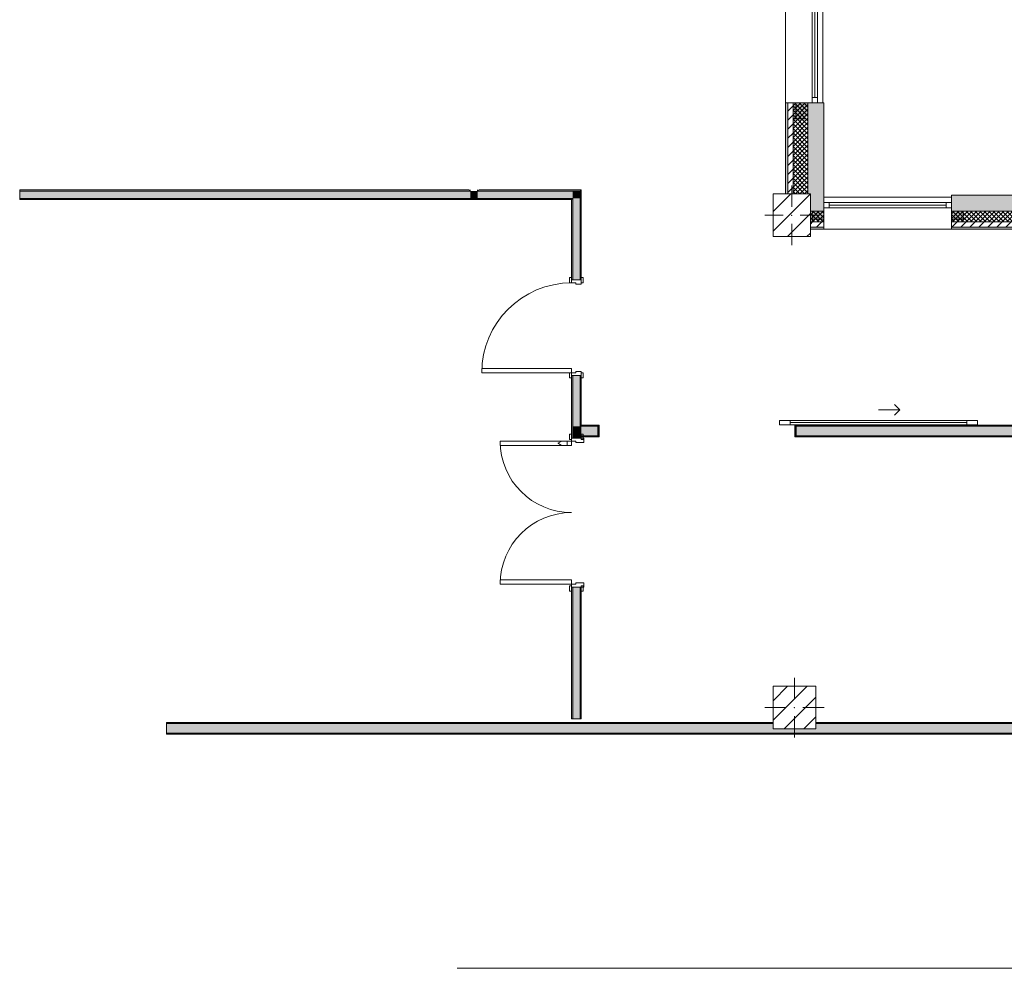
# Model space of a CAD drawing. Header units: millimetres. Extents: x -28277 to 305935, y -19284 to 4746.
# Tile 147 of 256: x 149181 to 158436, y -19284 to -10370. Entities that reach past the tile are written whole.
import ezdxf

# ---------------------------------------------------------------- set-up
doc = ezdxf.new("R2010")
doc.units = ezdxf.units.MM
doc.header["$MEASUREMENT"] = 0
doc.linetypes.add('Wipeout_Contour', pattern=[1000, 0, -1000])
for name, color, linetype in [('10_ESTR_Pilars', 7, 'Continuous'), ('12_FAÇ_Façana', 7, 'Continuous'), ('Puertas Archicad', 7, 'Continuous'), ('Ventanas Archicad', 7, 'Continuous')]:
    doc.layers.add(name, color=color, linetype=linetype)
for name, color, linetype, lineweight in [('10_ESTR_Pilars_Pluma_Nº__20', 1, 'Continuous', 5), ('10_ESTR_Pilars_Pluma_Nº__28', 7, 'Continuous', 20), ('10_ESTR_Pilars_Pluma_Nº__42', 8, 'Continuous', 25), ('12_FAÇ_Façana_Pluma_Nº__1', 7, 'Continuous', 5), ('12_FAÇ_Façana_Pluma_Nº__2', 8, 'Continuous', 5), ('12_FAÇ_Façana_Pluma_Nº__7', 7, 'Continuous', 5), ('Puertas Archicad_Pluma_Nº__1', 7, 'Continuous', 5), ('Puertas Archicad_Pluma_Nº__7', 7, 'Continuous', 5), ('Ventanas Archicad_Pluma_Nº__7', 7, 'Continuous', 5)]:
    doc.layers.add(name, color=color, linetype=linetype, lineweight=lineweight)
for name, color, linetype, lineweight, true_color in [('12_FAÇ_Façana_Pluma_Nº__102', 7, 'Continuous', 5, 0xcccccc), ('12_FAÇ_Façana_Pluma_Nº__174', 7, 'Continuous', 13, 0xe4ad2c), ('12_FAÇ_Façana_Pluma_Nº__176', 7, 'Continuous', 15, 0x93a0c6), ('12_FAÇ_Façana_Pluma_Nº__43', 7, 'Continuous', 5, 0xa4a4a6), ('Puertas Archicad_Pluma_Nº__3', 7, 'Continuous', 5, 0xa4a4a4), ('Ventanas Archicad_Pluma_Nº__23', 7, 'Continuous', 5, 0xa4a4a6), ('Ventanas Archicad_Pluma_Nº__3', 7, 'Continuous', 5, 0xa4a4a4), ('Ventanas Archicad_Pluma_Nº__43', 7, 'Continuous', 5, 0xa4a4a6)]:
    doc.layers.add(name, color=color, linetype=linetype, lineweight=lineweight, true_color=true_color)
pattern_1 = [(45, (184431.643, 0), (-42.42641, 42.42641), [])]
pattern_2 = [(45, (184431.643, 0), (-21.213203, 21.213203), []), (135, (184431.643, 0), (21.213203, 21.213203), [])]
pattern_3 = [(0, (184431.64, 0), (0, 150), [0, -150])]
pattern_4 = [(0, (0, 0), (0, 1558.85), [97.5, -802.5]), (0, (450, 779.4), (0, 1558.8), [97.5, -802.5]), (60, (0, 0), (-1350, 779.4), [97.5, -802.5]), (60, (900, 0), (-1350, 779.4), [97.5, -802.5]), (120, (97.5, 0), (1350, 779.4), [97.5, -802.5]), (120, (997.5, 0), (1350, 779.4), [97.5, -802.5]), (0, (0, 150), (0, 300), [0, -300, 0, -450]), (45, (150, 150), (-212.132, 212.132), [0, -225, 0, -375])]
pattern_5 = [(45, (184431.64, 0), (-91.9239, 91.9239), [])]

# ---------------------------------------------------------------- blocks, each defined once
blk = doc.blocks.new('Muro_39_7', base_point=(156380.8, -12339))
at = {"layer": '12_FAÇ_Façana_Pluma_Nº__102', "linetype": 'Continuous', "lineweight": 0, "true_color": 0xe5e5e5}
blk.add_hatch(color=254, dxfattribs=at).paths.add_polyline_path([(156590.8, -11151), (156590.8, -12007), (156613.7, -12007), (156613.7, -12019), (156740.8, -12019), (156740.8, -11151)])
at = {"layer": '12_FAÇ_Façana_Pluma_Nº__174', "linetype": 'Continuous', "lineweight": 13, "true_color": 0xe4ad2c}
h = blk.add_hatch(dxfattribs=at)
h.set_pattern_fill('SATE_Aislamiento_0007', color=42, style=0, pattern_type=2)
h.set_pattern_definition(pattern_2)
h.paths.add_polyline_path([(156590.8, -11151), (156450.8, -11151), (156450.8, -12007), (156590.8, -12007)])
at = {"layer": '12_FAÇ_Façana_Pluma_Nº__176', "linetype": 'Continuous', "lineweight": 0, "true_color": 0x495063}
blk.add_hatch(color=251, dxfattribs=at).paths.add_polyline_path([(156400.8, -11151), (156380.8, -11151), (156380.8, -12007), (156400.8, -12007)])
at = {"layer": '12_FAÇ_Façana_Pluma_Nº__2', "linetype": 'Continuous', "lineweight": 5}
h = blk.add_hatch(dxfattribs=at)
h.set_pattern_fill('Ceramic_0007', color=8, style=0, pattern_type=2)
h.set_pattern_definition(pattern_1)
h.paths.add_polyline_path([(156450.8, -11151), (156400.8, -11151), (156400.8, -12007), (156450.8, -12007)])
at = {"layer": '12_FAÇ_Façana_Pluma_Nº__7', "color": 7, "linetype": 'Continuous', "lineweight": 5}
for p, q in [((156400.8, -11151), (156400.8, -12007)), ((156450.8, -11151), (156450.8, -12007)), ((156590.8, -11151), (156590.8, -12007))]:
    blk.add_line(p, q, dxfattribs=at)
at = {"layer": '12_FAÇ_Façana_Pluma_Nº__7', "color": 7, "linetype": 'Continuous', "lineweight": 5, "flags": 128}
for points in [[(156380.8, -11151), (156380.8, -12007)], [(156590.8, -11151), (156560.8, -11151)], [(156740.8, -11151), (156710.8, -11151)], [(156740.8, -12019), (156740.8, -11151)]]:
    blk.add_lwpolyline(points, dxfattribs=at)
blk = doc.blocks.new('Muro_66_7', base_point=(161160.5, -12339))
at = {"layer": '12_FAÇ_Façana_Pluma_Nº__102', "linetype": 'Continuous', "lineweight": 0, "true_color": 0xe5e5e5}
for points in [[(160559, -12019), (157939.1, -12019), (157939.1, -12169), (160559, -12169)], [(160559, -12169), (160649, -12169), (160649, -12019), (160559, -12019)], [(160649, -12169), (161160.5, -12169), (161160.5, -12019), (160649, -12019)]]:
    blk.add_hatch(color=254, dxfattribs=at).paths.add_polyline_path(points)
at = {"layer": '12_FAÇ_Façana_Pluma_Nº__174', "linetype": 'Continuous', "lineweight": 13, "true_color": 0xe4ad2c}
h = blk.add_hatch(dxfattribs=at)
h.set_pattern_fill('SATE_Aislamiento_0007', color=42, style=0, pattern_type=2)
h.set_pattern_definition(pattern_2)
h.paths.add_polyline_path([(160559, -12169), (157939.1, -12169), (157939.1, -12269), (160559, -12269)])
h = blk.add_hatch(dxfattribs=at)
h.set_pattern_fill('SATE_Aislamiento_0007', color=42, style=0, pattern_type=2)
h.set_pattern_definition(pattern_2)
h.paths.add_polyline_path([(160649, -12269), (161160.5, -12269), (161160.5, -12169), (160649, -12169)])
at = {"layer": '12_FAÇ_Façana_Pluma_Nº__176', "linetype": 'Continuous', "lineweight": 0, "true_color": 0x495063}
for points in [[(160549, -12319), (157939.1, -12319), (157939.1, -12339), (160549, -12339)], [(160549, -12339), (160559, -12339), (160559, -12319), (160549, -12319)], [(160649, -12339), (160659, -12339), (160659, -12319), (160649, -12319)], [(160659, -12339), (161160.5, -12339), (161160.5, -12319), (160659, -12319)]]:
    blk.add_hatch(color=251, dxfattribs=at).paths.add_polyline_path(points)
at = {"layer": '12_FAÇ_Façana_Pluma_Nº__2', "linetype": 'Continuous', "lineweight": 5}
h = blk.add_hatch(dxfattribs=at)
h.set_pattern_fill('Ceramic_0007', color=8, style=0, pattern_type=2)
h.set_pattern_definition(pattern_1)
h.paths.add_polyline_path([(160559, -12269), (157939.1, -12269), (157939.1, -12319), (160559, -12319)])
h = blk.add_hatch(dxfattribs=at)
h.set_pattern_fill('Ceramic_0007', color=8, style=0, pattern_type=2)
h.set_pattern_definition(pattern_1)
h.paths.add_polyline_path([(160649, -12319), (161160.5, -12319), (161160.5, -12269), (160649, -12269)])
at = {"layer": '12_FAÇ_Façana_Pluma_Nº__7', "color": 7, "linetype": 'Continuous', "lineweight": 5}
for p, q in [((157939.1, -12169), (160559, -12169)), ((160559, -12169), (160559, -12269)), ((160649, -12269), (160649, -12169)), ((160649, -12169), (161160.5, -12169)), ((157939.1, -12269), (160559, -12269)), ((160559, -12269), (160559, -12319)), ((160649, -12319), (160649, -12269)), ((160649, -12269), (161160.5, -12269)), ((157939.1, -12319), (160559, -12319)), ((160559, -12319), (160559, -12339)), ((160649, -12339), (160649, -12319)), ((160649, -12319), (161160.5, -12319))]:
    blk.add_line(p, q, dxfattribs=at)
at = {"layer": '12_FAÇ_Façana_Pluma_Nº__7', "color": 7, "linetype": 'Continuous', "lineweight": 5, "flags": 128}
for points in [[(161160.5, -12019), (157939.1, -12019)], [(157939.1, -12019), (157939.1, -12339)], [(161160.5, -12059), (161160.5, -12019)], [(157939.1, -12339), (160549, -12339)], [(160659, -12339), (161160.5, -12339)]]:
    blk.add_lwpolyline(points, dxfattribs=at)
blk = doc.blocks.new('Muro_68_7', base_point=(156739.1, -12339))
at = {"layer": '12_FAÇ_Façana_Pluma_Nº__102', "linetype": 'Continuous', "lineweight": 0, "true_color": 0xe5e5e5}
blk.add_hatch(color=254, dxfattribs=at).paths.add_polyline_path([(156739.1, -12019), (156613.7, -12019), (156613.7, -12169), (156739.1, -12169)])
at = {"layer": '12_FAÇ_Façana_Pluma_Nº__174', "linetype": 'Continuous', "lineweight": 13, "true_color": 0xe4ad2c}
h = blk.add_hatch(dxfattribs=at)
h.set_pattern_fill('SATE_Aislamiento_0007', color=42, style=0, pattern_type=2)
h.set_pattern_definition(pattern_2)
h.paths.add_polyline_path([(156739.1, -12169), (156613.7, -12169), (156613.7, -12269), (156739.1, -12269)])
at = {"layer": '12_FAÇ_Façana_Pluma_Nº__176', "linetype": 'Continuous', "lineweight": 0, "true_color": 0x495063}
blk.add_hatch(color=251, dxfattribs=at).paths.add_polyline_path([(156739.1, -12319), (156613.7, -12319), (156613.7, -12339), (156739.1, -12339)])
at = {"layer": '12_FAÇ_Façana_Pluma_Nº__2', "linetype": 'Continuous', "lineweight": 5}
h = blk.add_hatch(dxfattribs=at)
h.set_pattern_fill('Ceramic_0007', color=8, style=0, pattern_type=2)
h.set_pattern_definition(pattern_1)
h.paths.add_polyline_path([(156739.1, -12269), (156613.7, -12269), (156613.7, -12319), (156739.1, -12319)])
at = {"layer": '12_FAÇ_Façana_Pluma_Nº__7', "color": 7, "linetype": 'Continuous', "lineweight": 5}
for p, q in [((156613.7, -12169), (156739.1, -12169)), ((156613.7, -12269), (156739.1, -12269)), ((156613.7, -12319), (156739.1, -12319))]:
    blk.add_line(p, q, dxfattribs=at)
at = {"layer": '12_FAÇ_Façana_Pluma_Nº__7', "color": 7, "linetype": 'Continuous', "lineweight": 5, "flags": 128}
for points in [[(156739.1, -12059), (156739.1, -12019)], [(156613.7, -12339), (156739.1, -12339)]]:
    blk.add_lwpolyline(points, dxfattribs=at)
blk = doc.blocks.new('Ventana Vertical Multi-Faja 27_12')
at = {"layer": 'Ventanas Archicad_Pluma_Nº__23', "color": 253, "linetype": 'Continuous', "lineweight": 5, "true_color": 0xa4a4a6}
for p, q in [((-600, 0), (-550, 0)), ((-550, 0), (-550, -50)), ((550, -50), (550, 0)), ((550, 0), (600, 0)), ((-550, -50), (-600, -50)), ((600, -50), (550, -50))]:
    blk.add_line(p, q, dxfattribs=at)
at = {"layer": 'Ventanas Archicad_Pluma_Nº__3', "color": 253, "linetype": 'Continuous', "lineweight": 5, "true_color": 0xa4a4a4}
for p, q in [((-600, 50), (600, 50)), ((-550, 0), (550, 0)), ((-550, -25), (550, -25)), ((550, -50), (-550, -50)), ((-600, -250), (600, -250))]:
    blk.add_line(p, q, dxfattribs=at)
at = {"layer": 'Ventanas Archicad_Pluma_Nº__43', "color": 253, "linetype": 'Continuous', "lineweight": 5, "true_color": 0xa4a4a6}
for p, q in [((-600, -180), (-600, -155)), ((600, -180), (600, -155))]:
    blk.add_line(p, q, dxfattribs=at)
at = {"layer": 'Ventanas Archicad_Pluma_Nº__7', "color": 7, "linetype": 'Continuous', "lineweight": 5}
for p, q in [((-600, 50), (-600, 30)), ((-600, 30), (-600, 0)), ((-600, 30), (-600, 0)), ((-600, 0), (-600, -50)), ((-600, 0), (-600, -50)), ((-600, 0), (-600, -50)), ((-600, 0), (-600, -50)), ((600, 50), (600, 30)), ((600, 30), (600, 0)), ((600, 30), (600, 0)), ((600, 0), (600, -50)), ((600, 0), (600, -50)), ((600, 0), (600, -50)), ((600, 0), (600, -50)), ((-600, -50), (-600, -80)), ((-600, -50), (-600, -80)), ((-600, -80), (-600, -155)), ((-600, -80), (-600, -155)), ((600, -50), (600, -80)), ((600, -50), (600, -80)), ((600, -80), (600, -155)), ((600, -80), (600, -155)), ((-600, -180), (-600, -230)), ((600, -180), (600, -230)), ((-600, -230), (-600, -250)), ((600, -230), (600, -250))]:
    blk.add_line(p, q, dxfattribs=at)
blk = doc.blocks.new('Muro_69_7', base_point=(157934.1, -12339))
at = {"layer": '12_FAÇ_Façana', "linetype": 'Continuous', "lineweight": 0, "true_color": 0x000000}
h = blk.add_hatch(dxfattribs=at)
h.set_pattern_fill('Yeso_0007', color=18, style=0, pattern_type=2)
h.set_pattern_definition(pattern_3)
h.paths.add_polyline_path([(156739.1, -12269), (156739.1, -12244), (156629.1, -12244), (156629.1, -12269)])
h = blk.add_hatch(dxfattribs=at)
h.set_pattern_fill('Yeso_0007', color=18, style=0, pattern_type=2)
h.set_pattern_definition(pattern_3)
h.paths.add_polyline_path([(157939.1, -12269), (158049.1, -12269), (158049.1, -12244), (157939.1, -12244)])
at = {"layer": '12_FAÇ_Façana_Pluma_Nº__102', "linetype": 'Continuous', "lineweight": 0, "true_color": 0xe5e5e5}
for points in [[(156629.1, -12169), (156629.1, -12244), (156739.1, -12244), (156739.1, -12059)], [(158049.1, -12169), (157939.1, -12059), (157939.1, -12244), (158049.1, -12244)]]:
    blk.add_hatch(color=254, dxfattribs=at).paths.add_polyline_path(points)
at = {"layer": '12_FAÇ_Façana_Pluma_Nº__43', "color": 253, "linetype": 'Continuous', "lineweight": 5, "true_color": 0xa4a4a6}
for p, q in [((156629.1, -12244), (156629.1, -12269)), ((156739.1, -12244), (156629.1, -12244)), ((156629.1, -12269), (156739.1, -12269)), ((156739.1, -12269), (156739.1, -12244)), ((157939.1, -12269), (157939.1, -12244)), ((157939.1, -12244), (158049.1, -12244)), ((158049.1, -12269), (157939.1, -12269)), ((158049.1, -12244), (158049.1, -12269))]:
    blk.add_line(p, q, dxfattribs=at)
at = {"layer": '12_FAÇ_Façana_Pluma_Nº__7', "color": 7, "linetype": 'Continuous', "lineweight": 5}
for p, q in [((156739.1, -12039), (156739.1, -12059)), ((156739.1, -12059), (156739.1, -12089)), ((156739.1, -12059), (156739.1, -12089)), ((156739.1, -12089), (156739.1, -12139)), ((156739.1, -12089), (156739.1, -12139)), ((157939.1, -12039), (157939.1, -12059)), ((157939.1, -12059), (157939.1, -12089)), ((157939.1, -12059), (157939.1, -12089)), ((157939.1, -12089), (157939.1, -12139)), ((157939.1, -12089), (157939.1, -12139)), ((156629.1, -12169), (156629.1, -12244)), ((156739.1, -12139), (156739.1, -12169)), ((156739.1, -12139), (156739.1, -12169)), ((156739.1, -12169), (156739.1, -12244)), ((156739.1, -12169), (156739.1, -12244)), ((157939.1, -12139), (157939.1, -12169)), ((157939.1, -12139), (157939.1, -12169)), ((157939.1, -12169), (157939.1, -12244)), ((157939.1, -12169), (157939.1, -12244)), ((158049.1, -12169), (158049.1, -12244)), ((156739.1, -12269), (156739.1, -12319)), ((157939.1, -12269), (157939.1, -12319)), ((156739.1, -12319), (156739.1, -12339)), ((157939.1, -12319), (157939.1, -12339))]:
    blk.add_line(p, q, dxfattribs=at)
at = {"layer": 'Ventanas Archicad', "color": 253, "linetype": 'Continuous', "lineweight": 5, "true_color": 0xa4a4a6, "zscale": 1000}
blk.add_blockref('Ventana Vertical Multi-Faja 27_12', (157339.1, -12089), dxfattribs=at)
blk = doc.blocks.new('Ventana Vertical Multi-Faja 27_13')
at = {"layer": 'Ventanas Archicad_Pluma_Nº__23', "color": 253, "linetype": 'Continuous', "lineweight": 5, "true_color": 0xa4a4a6}
for p, q in [((-600, 0), (-550, 0)), ((-550, 0), (-550, -50)), ((550, -50), (550, 0)), ((550, 0), (600, 0)), ((-550, -50), (-600, -50)), ((600, -50), (550, -50))]:
    blk.add_line(p, q, dxfattribs=at)
at = {"layer": 'Ventanas Archicad_Pluma_Nº__3', "color": 253, "linetype": 'Continuous', "lineweight": 5, "true_color": 0xa4a4a4}
for p, q in [((-600, 50), (600, 50)), ((-550, 0), (550, 0)), ((-550, -25), (550, -25)), ((550, -50), (-550, -50)), ((-600, -300), (600, -300))]:
    blk.add_line(p, q, dxfattribs=at)
at = {"layer": 'Ventanas Archicad_Pluma_Nº__43', "color": 253, "linetype": 'Continuous', "lineweight": 5, "true_color": 0xa4a4a6}
for p, q in [((-600, -230), (-600, -205)), ((600, -230), (600, -205))]:
    blk.add_line(p, q, dxfattribs=at)
at = {"layer": 'Ventanas Archicad_Pluma_Nº__7', "color": 7, "linetype": 'Continuous', "lineweight": 5}
for p, q in [((-600, 50), (-600, 30)), ((-600, 30), (-600, 0)), ((-600, 30), (-600, 0)), ((-600, 0), (-600, -50)), ((-600, 0), (-600, -50)), ((-600, 0), (-600, -50)), ((-600, 0), (-600, -50)), ((600, 50), (600, 30)), ((600, 30), (600, 0)), ((600, 30), (600, 0)), ((600, 0), (600, -50)), ((600, 0), (600, -50)), ((600, 0), (600, -50)), ((600, 0), (600, -50)), ((-600, -50), (-600, -120)), ((-600, -50), (-600, -120)), ((600, -50), (600, -120)), ((600, -50), (600, -120)), ((-600, -120), (-600, -205)), ((-600, -120), (-600, -205)), ((600, -120), (600, -205)), ((600, -120), (600, -205)), ((-600, -230), (-600, -280)), ((600, -230), (600, -280)), ((-600, -280), (-600, -300)), ((600, -280), (600, -300))]:
    blk.add_line(p, q, dxfattribs=at)
blk = doc.blocks.new('Muro_71_7', base_point=(156380.8, -11151))
at = {"layer": '12_FAÇ_Façana', "linetype": 'Continuous', "lineweight": 0, "true_color": 0x000000}
h = blk.add_hatch(dxfattribs=at)
h.set_pattern_fill('Yeso_0007', color=18, style=0, pattern_type=2)
h.set_pattern_definition(pattern_3)
h.paths.add_polyline_path([(156450.8, -9951), (156475.8, -9951), (156475.8, -9801), (156450.8, -9801)])
h = blk.add_hatch(dxfattribs=at)
h.set_pattern_fill('Yeso_0007', color=18, style=0, pattern_type=2)
h.set_pattern_definition(pattern_3)
h.paths.add_polyline_path([(156450.8, -11151), (156450.8, -11301), (156475.8, -11301), (156475.8, -11151)])
at = {"layer": '12_FAÇ_Façana_Pluma_Nº__102', "linetype": 'Continuous', "lineweight": 0, "true_color": 0xe5e5e5}
for points in [[(156560.8, -9801), (156475.8, -9801), (156475.8, -9951), (156710.8, -9951)], [(156560.8, -11301), (156710.8, -11151), (156475.8, -11151), (156475.8, -11301)]]:
    blk.add_hatch(color=254, dxfattribs=at).paths.add_polyline_path(points)
at = {"layer": '12_FAÇ_Façana_Pluma_Nº__43', "color": 253, "linetype": 'Continuous', "lineweight": 5, "true_color": 0xa4a4a6}
for p, q in [((156450.8, -9801), (156450.8, -9951)), ((156475.8, -9801), (156450.8, -9801)), ((156475.8, -9951), (156475.8, -9801)), ((156450.8, -9951), (156475.8, -9951)), ((156450.8, -11151), (156475.8, -11151)), ((156450.8, -11301), (156450.8, -11151)), ((156475.8, -11151), (156475.8, -11301)), ((156475.8, -11301), (156450.8, -11301))]:
    blk.add_line(p, q, dxfattribs=at)
at = {"layer": '12_FAÇ_Façana_Pluma_Nº__7', "color": 7, "linetype": 'Continuous', "lineweight": 5}
for p, q in [((156560.8, -9801), (156475.8, -9801)), ((156400.8, -9951), (156380.8, -9951)), ((156450.8, -9951), (156400.8, -9951)), ((156560.8, -9951), (156475.8, -9951)), ((156560.8, -9951), (156475.8, -9951)), ((156630.8, -9951), (156560.8, -9951)), ((156630.8, -9951), (156560.8, -9951)), ((156680.8, -9951), (156630.8, -9951)), ((156680.8, -9951), (156630.8, -9951)), ((156710.8, -9951), (156680.8, -9951)), ((156710.8, -9951), (156680.8, -9951)), ((156730.8, -9951), (156710.8, -9951)), ((156400.8, -11151), (156380.8, -11151)), ((156450.8, -11151), (156400.8, -11151)), ((156560.8, -11151), (156475.8, -11151)), ((156560.8, -11151), (156475.8, -11151)), ((156630.8, -11151), (156560.8, -11151)), ((156630.8, -11151), (156560.8, -11151)), ((156680.8, -11151), (156630.8, -11151)), ((156680.8, -11151), (156630.8, -11151)), ((156710.8, -11151), (156680.8, -11151)), ((156710.8, -11151), (156680.8, -11151)), ((156730.8, -11151), (156710.8, -11151)), ((156560.8, -11301), (156475.8, -11301))]:
    blk.add_line(p, q, dxfattribs=at)
at = {"layer": 'Ventanas Archicad', "color": 253, "linetype": 'Continuous', "lineweight": 5, "true_color": 0xa4a4a6, "zscale": 1000, "rotation": 270}
blk.add_blockref('Ventana Vertical Multi-Faja 27_13', (156680.8, -10551), dxfattribs=at)
blk = doc.blocks.new('Muro_72_7', base_point=(150559.8, -17084))
at = {"layer": '12_FAÇ_Façana_Pluma_Nº__102', "linetype": 'Continuous', "lineweight": 0, "true_color": 0xe5e5e5}
blk.add_hatch(color=254, dxfattribs=at).paths.add_polyline_path([(150559.8, -16984), (150559.8, -17074), (158629, -17074), (158629, -16984), (156663.7, -16984), (156663.7, -17034), (156263.7, -17034), (156263.7, -16984)])
at = {"layer": '12_FAÇ_Façana_Pluma_Nº__176', "linetype": 'Continuous', "lineweight": 0, "true_color": 0x495063}
for points in [[(150559.8, -16974), (150559.8, -16984), (156263.7, -16984), (156263.7, -16974)], [(156663.7, -16974), (156663.7, -16984), (158619, -16984), (158619, -16974)], [(158809, -17074), (150559.8, -17074), (150559.8, -17084), (158809, -17084)]]:
    blk.add_hatch(color=251, dxfattribs=at).paths.add_polyline_path(points)
at = {"layer": '12_FAÇ_Façana_Pluma_Nº__7', "color": 7, "linetype": 'Continuous', "lineweight": 5}
for p, q in [((156263.7, -16984), (150559.8, -16984)), ((158629, -16984), (156663.7, -16984)), ((150559.8, -17074), (158629, -17074))]:
    blk.add_line(p, q, dxfattribs=at)
at = {"layer": '12_FAÇ_Façana_Pluma_Nº__7', "color": 7, "linetype": 'Continuous', "lineweight": 5, "flags": 128}
for points in [[(156263.7, -16974), (150559.8, -16974)], [(150559.8, -16974), (150559.8, -17084)], [(158619, -16974), (156663.7, -16974)], [(150559.8, -17084), (158809, -17084)]]:
    blk.add_lwpolyline(points, dxfattribs=at)
blk = doc.blocks.new('Puerta 27_9')
at = {"layer": 'Puertas Archicad_Pluma_Nº__1', "color": 7, "linetype": 'Continuous', "lineweight": 5}
for p, q in [((382, 0), (382, 844)), ((382, 844), (422, 844)), ((422, 844), (422, 0)), ((-472, 0), (-472, 19)), ((-472, 19), (-422, 19)), ((-422, 0), (-472, 0)), ((-422, 0), (-450, 0)), ((-450, 0), (-450, -90)), ((-422, 19), (-422, 0)), ((-422, -40), (-422, 0)), ((422, 0), (382, 0)), ((422, 19), (472, 19)), ((422, 0), (422, 19)), ((472, 0), (422, 0)), ((450, 0), (422, 0)), ((422, 0), (422, -40)), ((450, -90), (450, 0)), ((472, 19), (472, 0)), ((-472, -109), (-472, -90)), ((-472, -90), (-422, -90)), ((-450, -90), (-410, -90)), ((-410, -40), (-422, -40)), ((-422, -90), (-422, -109)), ((-410, -90), (-410, -40)), ((422, -40), (410, -40)), ((410, -40), (410, -90)), ((410, -90), (450, -90)), ((422, -90), (472, -90)), ((422, -109), (422, -90)), ((472, -90), (472, -109)), ((-422, -109), (-472, -109)), ((472, -109), (422, -109))]:
    blk.add_line(p, q, dxfattribs=at)
at = {"layer": 'Puertas Archicad_Pluma_Nº__3', "color": 253, "linetype": 'Continuous', "lineweight": 5, "true_color": 0xa4a4a4}
blk.add_arc((422, 0), 844, 90, 180, dxfattribs=at)
at = {"layer": 'Puertas Archicad_Pluma_Nº__7', "color": 7, "linetype": 'Continuous', "lineweight": 5}
for p, q in [((-450, 0), (-472, 0)), ((-450, 0), (-472, 0)), ((-450, 0), (-450, -10)), ((-450, 0), (-450, -10)), ((450, 0), (450, -10)), ((450, 0), (450, -10)), ((450, 0), (472, 0)), ((450, 0), (472, 0)), ((-450, -90), (-472, -90)), ((-450, -90), (-472, -90)), ((-450, -10), (-450, -80)), ((-450, -10), (-450, -80)), ((-450, -80), (-450, -90)), ((-450, -80), (-450, -90)), ((450, -10), (450, -80)), ((450, -10), (450, -80)), ((450, -80), (450, -90)), ((450, -80), (450, -90)), ((450, -90), (472, -90)), ((450, -90), (472, -90))]:
    blk.add_line(p, q, dxfattribs=at)
blk = doc.blocks.new('Puerta Doble 27_2')
at = {"layer": 'Puertas Archicad', "linetype": 'Continuous', "lineweight": 0, "true_color": 0xffffff}
h = blk.add_hatch(dxfattribs=at)
h.set_pattern_fill('Hormigón_en_Masa_0007', style=0, pattern_type=2)
h.set_pattern_definition(pattern_4)
h.paths.add_polyline_path([(-672, 672), (-672, 0), (-632, 0), (-632, 672)])
h = blk.add_hatch(dxfattribs=at)
h.set_pattern_fill('Hormigón_en_Masa_0007', style=0, pattern_type=2)
h.set_pattern_definition(pattern_4)
h.paths.add_polyline_path([(672, 672), (632, 672), (632, 0), (672, 0)])
h = blk.add_hatch(dxfattribs=at)
h.set_pattern_fill('Hormigón_en_Masa_0007', style=0, pattern_type=2)
h.set_pattern_definition(pattern_4)
h.paths.add_polyline_path([(-687, 0), (-687, 19), (-737, 19), (-737, 0)])
h = blk.add_hatch(dxfattribs=at)
h.set_pattern_fill('Hormigón_en_Masa_0007', style=0, pattern_type=2)
h.set_pattern_definition(pattern_4)
h.paths.add_polyline_path([(687, 19), (687, 0), (737, 0), (737, 19)])
h = blk.add_hatch(dxfattribs=at)
h.set_pattern_fill('Hormigón_en_Masa_0007', style=0, pattern_type=2)
h.set_pattern_definition(pattern_4)
h.paths.add_polyline_path([(-687, -109), (-687, -90), (-737, -90), (-737, -109)])
h = blk.add_hatch(dxfattribs=at)
h.set_pattern_fill('Hormigón_en_Masa_0007', style=0, pattern_type=2)
h.set_pattern_definition(pattern_4)
h.paths.add_polyline_path([(687, -90), (687, -109), (737, -109), (737, -90)])
at = {"layer": 'Puertas Archicad_Pluma_Nº__1', "color": 7, "linetype": 'Continuous', "lineweight": 5}
for p, q in [((-672, 672), (-672, 0)), ((-632, 672), (-672, 672)), ((-632, 0), (-632, 672)), ((632, 0), (632, 672)), ((632, 672), (672, 672)), ((672, 672), (672, 0)), ((-672, 0), (-700, 0)), ((-700, 0), (-700, -115)), ((-672, -40), (-672, 0)), ((-672, 0), (-632, 0)), ((672, 0), (632, 0)), ((700, 0), (672, 0)), ((672, 0), (672, -40)), ((700, -115), (700, 0)), ((-660, -40), (-672, -40)), ((-660, -115), (-660, -40)), ((672, -40), (660, -40)), ((660, -40), (660, -115)), ((-700, -115), (-660, -115)), ((660, -115), (700, -115))]:
    blk.add_line(p, q, dxfattribs=at)
at = {"layer": 'Puertas Archicad_Pluma_Nº__3', "color": 253, "linetype": 'Continuous', "lineweight": 5, "true_color": 0xa4a4a4}
for p, q in [((-737, 0), (-737, 19)), ((-737, 19), (-687, 19)), ((-687, 0), (-737, 0)), ((-687, 19), (-687, 0)), ((687, 19), (737, 19)), ((687, 0), (687, 19)), ((737, 0), (687, 0)), ((737, 19), (737, 0)), ((-737, -109), (-737, -90)), ((-737, -90), (-687, -90)), ((-687, -90), (-687, -109)), ((687, -90), (737, -90)), ((687, -109), (687, -90)), ((737, -90), (737, -109)), ((-687, -109), (-737, -109)), ((737, -109), (687, -109))]:
    blk.add_line(p, q, dxfattribs=at)
for centre, start, end in [((-672, 0), 0, 90), ((672, 0), 90, 180)]:
    blk.add_arc(centre, 672, start, end, dxfattribs=at)
at = {"layer": 'Puertas Archicad_Pluma_Nº__7', "color": 7, "linetype": 'Continuous', "lineweight": 5}
for p, q in [((-700, 0), (-737, 0)), ((-700, 0), (-737, 0)), ((-700, 0), (-700, -10)), ((-700, 0), (-700, -10)), ((700, 0), (700, -10)), ((700, 0), (700, -10)), ((700, 0), (737, 0)), ((700, 0), (737, 0)), ((-700, -90), (-737, -90)), ((-700, -90), (-737, -90)), ((-700, -10), (-700, -80)), ((-700, -10), (-700, -80)), ((-700, -80), (-700, -90)), ((-700, -80), (-700, -90)), ((700, -10), (700, -80)), ((700, -10), (700, -80)), ((700, -80), (700, -90)), ((700, -80), (700, -90)), ((700, -90), (737, -90)), ((700, -90), (737, -90))]:
    blk.add_line(p, q, dxfattribs=at)
blk = doc.blocks.new('Muro_97_7', base_point=(154459, -16939))
at = {"layer": '12_FAÇ_Façana_Pluma_Nº__102', "linetype": 'Continuous', "lineweight": 0, "true_color": 0xe5e5e5}
for points in [[(154379, -12049.7), (154449, -11979.7), (154379, -11979.7)], [(154379, -12049.7), (154449, -12049.7), (154449, -11979.7)], [(154449, -12049.7), (154379, -12049.7), (154379, -12814.7), (154449, -12814.7)], [(154379, -13714.7), (154379, -14190.9), (154449, -14190.9), (154449, -13714.7)], [(154379, -14190.9), (154379, -14280.9), (154449, -14280.9), (154449, -14190.9)], [(154449, -14280.9), (154379, -14280.9), (154379, -14301.6), (154449, -14301.6)], [(154379, -16939), (154449, -16939), (154449, -15701.6), (154379, -15701.6)]]:
    blk.add_hatch(color=254, dxfattribs=at).paths.add_polyline_path(points)
at = {"layer": '12_FAÇ_Façana_Pluma_Nº__176', "linetype": 'Continuous', "lineweight": 0, "true_color": 0x495063}
for points in [[(154449, -11979.7), (154459, -11969.7), (154449, -11969.7)], [(154449, -11979.7), (154459, -11979.7), (154459, -11969.7)], [(154459, -11979.7), (154449, -11979.7), (154449, -12814.7), (154459, -12814.7)], [(154369, -12059.7), (154379, -12049.7), (154369, -12049.7)], [(154369, -12059.7), (154379, -12059.7), (154379, -12049.7)], [(154369, -12059.7), (154369, -12814.7), (154379, -12814.7), (154379, -12059.7)], [(154379, -13714.7), (154369, -13714.7), (154369, -14301.6), (154379, -14301.6)], [(154449, -13714.7), (154449, -14180.9), (154459, -14180.9), (154459, -13714.7)], [(154449, -14180.9), (154449, -14190.9), (154459, -14190.9), (154459, -14180.9)], [(154449, -14280.9), (154449, -14290.9), (154459, -14290.9), (154459, -14280.9)], [(154459, -14290.9), (154449, -14290.9), (154449, -14301.6), (154459, -14301.6)], [(154369, -16939), (154379, -16939), (154379, -15701.6), (154369, -15701.6)], [(154449, -15701.6), (154449, -16939), (154459, -16939), (154459, -15701.6)]]:
    blk.add_hatch(color=251, dxfattribs=at).paths.add_polyline_path(points)
at = {"layer": '12_FAÇ_Façana_Pluma_Nº__7', "color": 7, "linetype": 'Continuous', "lineweight": 5}
for p, q in [((154449, -11979.7), (154379, -11979.7)), ((154449, -12049.7), (154449, -11979.7)), ((154379, -12049.7), (154369, -12049.7)), ((154379, -12049.7), (154379, -12814.7)), ((154449, -12814.7), (154449, -12049.7)), ((154369, -12814.7), (154369, -12792.7)), ((154369, -12814.7), (154379, -12814.7)), ((154379, -12814.7), (154449, -12814.7)), ((154449, -12814.7), (154459, -12814.7)), ((154459, -12814.7), (154459, -12792.7)), ((154369, -13714.7), (154369, -13736.7)), ((154369, -13714.7), (154379, -13714.7)), ((154379, -13714.7), (154379, -14190.9)), ((154379, -13714.7), (154449, -13714.7)), ((154449, -14190.9), (154449, -13714.7)), ((154449, -13714.7), (154459, -13714.7)), ((154459, -13714.7), (154459, -13736.7)), ((154379, -14190.9), (154379, -14280.9)), ((154459, -14190.9), (154449, -14190.9)), ((154369, -14301.6), (154369, -14264.6)), ((154369, -14301.6), (154379, -14301.6)), ((154379, -14280.9), (154379, -14301.6)), ((154379, -14301.6), (154449, -14301.6)), ((154449, -14280.9), (154459, -14280.9)), ((154449, -14301.6), (154449, -14280.9)), ((154449, -14301.6), (154459, -14301.6)), ((154459, -14301.6), (154459, -14264.6)), ((154369, -15701.6), (154369, -15738.6)), ((154369, -15701.6), (154379, -15701.6)), ((154379, -15701.6), (154379, -16939)), ((154379, -15701.6), (154449, -15701.6)), ((154449, -16939), (154449, -15701.6)), ((154449, -15701.6), (154459, -15701.6)), ((154459, -15701.6), (154459, -15738.6))]:
    blk.add_line(p, q, dxfattribs=at)
at = {"layer": '12_FAÇ_Façana_Pluma_Nº__7', "color": 7, "linetype": 'Continuous', "lineweight": 5, "flags": 128}
for points in [[(154459, -11969.7), (154449, -11969.7)], [(154459, -12814.7), (154459, -11969.7)], [(154369, -12059.7), (154369, -12814.7)], [(154369, -13714.7), (154369, -14301.6)], [(154459, -14180.9), (154459, -13714.7)], [(154459, -14301.6), (154459, -14290.9)], [(154369, -15701.6), (154369, -16939)], [(154459, -16939), (154459, -15701.6)], [(154379, -16939), (154369, -16939)], [(154449, -16939), (154379, -16939)], [(154459, -16939), (154449, -16939)]]:
    blk.add_lwpolyline(points, dxfattribs=at)
at = {"layer": 'Puertas Archicad', "color": 253, "linetype": 'Continuous', "lineweight": 5, "true_color": 0xa4a4a6, "xscale": -1, "zscale": 1000, "rotation": 90}
blk.add_blockref('Puerta 27_9', (154369, -13264.7), dxfattribs=at)
at = {"layer": 'Puertas Archicad', "color": 253, "linetype": 'Continuous', "lineweight": 5, "true_color": 0xa4a4a6, "zscale": 1000, "rotation": 90}
blk.add_blockref('Puerta Doble 27_2', (154369, -15001.6), dxfattribs=at)
blk = doc.blocks.new('Muro_99_7', base_point=(154459, -11969.7))
at = {"layer": '12_FAÇ_Façana_Pluma_Nº__102', "linetype": 'Continuous', "lineweight": 0, "true_color": 0xe5e5e5}
for points in [[(153415.8, -11979.7), (149181.1, -11979.7), (149181.1, -12049.7), (153415.8, -12049.7)], [(153415.8, -12049.7), (153485.8, -12049.7), (153485.8, -11979.7), (153415.8, -11979.7)], [(153485.8, -12049.7), (154379, -12049.7), (154379, -11979.7), (153485.8, -11979.7)]]:
    blk.add_hatch(color=254, dxfattribs=at).paths.add_polyline_path(points)
at = {"layer": '12_FAÇ_Façana_Pluma_Nº__176', "linetype": 'Continuous', "lineweight": 0, "true_color": 0x495063}
for points in [[(153405.8, -11969.7), (149181.1, -11969.7), (149181.1, -11979.7), (153405.8, -11979.7)], [(153405.8, -11979.7), (153415.8, -11979.7), (153415.8, -11969.7), (153405.8, -11969.7)], [(153485.8, -11979.7), (153495.8, -11979.7), (153495.8, -11969.7), (153485.8, -11969.7)], [(153495.8, -11979.7), (154449, -11979.7), (154449, -11969.7), (153495.8, -11969.7)], [(154369, -12049.7), (149181.1, -12049.7), (149181.1, -12059.7), (154369, -12059.7)]]:
    blk.add_hatch(color=251, dxfattribs=at).paths.add_polyline_path(points)
at = {"layer": '12_FAÇ_Façana_Pluma_Nº__7', "color": 7, "linetype": 'Continuous', "lineweight": 5}
for p, q in [((153415.8, -11979.7), (149181.1, -11979.7)), ((153415.8, -11969.7), (153415.8, -11979.7)), ((153485.8, -11979.7), (153485.8, -11969.7)), ((154379, -11979.7), (153485.8, -11979.7)), ((154449, -11979.7), (154379, -11979.7)), ((149181.1, -12049.7), (153415.8, -12049.7)), ((153415.8, -12049.7), (153485.8, -12049.7)), ((153485.8, -12049.7), (154369, -12049.7)), ((154379, -12049.7), (154369, -12049.7))]:
    blk.add_line(p, q, dxfattribs=at)
at = {"layer": '12_FAÇ_Façana_Pluma_Nº__7', "color": 7, "linetype": 'Continuous', "lineweight": 5, "flags": 128}
for points in [[(153405.8, -11969.7), (149181.1, -11969.7)], [(149181.1, -11969.7), (149181.1, -11979.7)], [(149181.1, -11979.7), (149181.1, -12049.7)], [(154449, -11969.7), (153495.8, -11969.7)], [(149181.1, -12049.7), (149181.1, -12059.7)], [(149181.1, -12059.7), (154369, -12059.7)]]:
    blk.add_lwpolyline(points, dxfattribs=at)
blk = doc.blocks.new('Puerta Corredera Exterior 27_3')
at = {"layer": 'Puertas Archicad', "linetype": 'Continuous', "lineweight": 0, "true_color": 0xffffff}
h = blk.add_hatch(dxfattribs=at)
h.set_pattern_fill('Hormigón_en_Masa_0007', style=0, pattern_type=2)
h.set_pattern_definition(pattern_4)
h.paths.add_polyline_path([(774.6, 45), (774.6, 5), (874.6, 5), (874.6, 45)])
h = blk.add_hatch(dxfattribs=at)
h.set_pattern_fill('Hormigón_en_Masa_0007', style=0, pattern_type=2)
h.set_pattern_definition(pattern_4)
h.paths.add_polyline_path([(2636, 5), (2636, 45), (2536, 45), (2536, 5)])
at = {"layer": 'Puertas Archicad_Pluma_Nº__1', "color": 7, "linetype": 'Continuous', "lineweight": 5}
for p, q in [((774.6, 45), (874.6, 45)), ((774.6, 5), (774.6, 45)), ((874.6, 5), (774.6, 5)), ((874.6, 45), (874.6, 5)), ((874.6, 25), (2536, 25)), ((2536, 5), (2536, 45)), ((2536, 45), (2636, 45)), ((2636, 5), (2536, 5)), ((2636, 45), (2636, 5))]:
    blk.add_line(p, q, dxfattribs=at)
at = {"layer": 'Puertas Archicad_Pluma_Nº__1', "color": 7, "linetype": 'Continuous', "lineweight": 5, "flags": 128}
for points in [[(874.6, 45), (2536, 45), (2536, 25), (874.6, 25)], [(874.6, 25), (2536, 25), (2536, 5), (874.6, 5)]]:
    blk.add_lwpolyline(points, close=True, dxfattribs=at)
at = {"layer": 'Puertas Archicad_Pluma_Nº__3', "color": 253, "linetype": 'Continuous', "lineweight": 5, "true_color": 0xa4a4a4}
for p, q in [((1905.3, 145), (1855.3, 195)), ((1705.3, 145), (1905.3, 145)), ((1905.3, 145), (1855.3, 95))]:
    blk.add_line(p, q, dxfattribs=at)
at = {"layer": 'Puertas Archicad_Pluma_Nº__7', "color": 7, "linetype": 'Continuous', "lineweight": 5}
for p, q in [((-920.7, 0), (-920.7, -110)), ((920.7, 0), (920.7, -110)), ((-930.7, -110), (-920.7, -110)), ((930.7, -110), (920.7, -110))]:
    blk.add_line(p, q, dxfattribs=at)
blk = doc.blocks.new('Muro_100_7', base_point=(158729, -14180.9))
at = {"layer": '12_FAÇ_Façana_Pluma_Nº__102', "linetype": 'Continuous', "lineweight": 0, "true_color": 0xe5e5e5}
for points in [[(154449, -14190.9), (154449, -14280.9), (154459, -14280.9), (154459, -14190.9)], [(154459, -14280.9), (154616.9, -14280.9), (154616.9, -14190.9), (154459, -14190.9)], [(156478.2, -14280.9), (158629, -14280.9), (158629, -14190.9), (156478.2, -14190.9)]]:
    blk.add_hatch(color=254, dxfattribs=at).paths.add_polyline_path(points)
at = {"layer": '12_FAÇ_Façana_Pluma_Nº__176', "linetype": 'Continuous', "lineweight": 0, "true_color": 0x495063}
for points in [[(154459, -14190.9), (154616.9, -14190.9), (154616.9, -14180.9), (154459, -14180.9)], [(154616.9, -14290.9), (154626.9, -14290.9), (154626.9, -14180.9), (154616.9, -14180.9), (154616.9, -14280.9)], [(156468.2, -14290.9), (156478.2, -14290.9), (156478.2, -14280.9), (156478.2, -14180.9), (156468.2, -14180.9)], [(158719, -14180.9), (156478.2, -14180.9), (156478.2, -14190.9), (158719, -14190.9)], [(154616.9, -14280.9), (154459, -14280.9), (154459, -14290.9), (154616.9, -14290.9)], [(158619, -14280.9), (156478.2, -14280.9), (156478.2, -14290.9), (158619, -14290.9)]]:
    blk.add_hatch(color=251, dxfattribs=at).paths.add_polyline_path(points)
at = {"layer": '12_FAÇ_Façana_Pluma_Nº__7', "color": 7, "linetype": 'Continuous', "lineweight": 5}
for p, q in [((154459, -14190.9), (154449, -14190.9)), ((154616.9, -14190.9), (154459, -14190.9)), ((154616.9, -14180.9), (154626.9, -14180.9)), ((154616.9, -14280.9), (154616.9, -14180.9)), ((154626.9, -14180.9), (154626.9, -14290.9)), ((156468.2, -14180.9), (156468.2, -14290.9)), ((156478.2, -14180.9), (156468.2, -14180.9)), ((156478.2, -14280.9), (156478.2, -14180.9)), ((158629, -14190.9), (156478.2, -14190.9)), ((158719, -14190.9), (158629, -14190.9)), ((154449, -14280.9), (154459, -14280.9)), ((154459, -14280.9), (154616.9, -14280.9)), ((154616.9, -14290.9), (154626.9, -14290.9)), ((156478.2, -14290.9), (156468.2, -14290.9)), ((156478.2, -14280.9), (158619, -14280.9)), ((158629, -14280.9), (158619, -14280.9))]:
    blk.add_line(p, q, dxfattribs=at)
at = {"layer": '12_FAÇ_Façana_Pluma_Nº__7', "color": 7, "linetype": 'Continuous', "lineweight": 5, "flags": 128}
for points in [[(154616.9, -14180.9), (154459, -14180.9)], [(158719, -14180.9), (156478.2, -14180.9)], [(154459, -14290.9), (154616.9, -14290.9)], [(156478.2, -14290.9), (158619, -14290.9)]]:
    blk.add_lwpolyline(points, dxfattribs=at)
at = {"layer": 'Puertas Archicad', "color": 253, "linetype": 'Continuous', "lineweight": 5, "true_color": 0xa4a4a6, "zscale": 1000}
blk.add_blockref('Puerta Corredera Exterior 27_3', (155547.5, -14180.9), dxfattribs=at)
blk = doc.blocks.new('Pilar_26_7', base_point=(156438.7, -12207))
at = {"color": 254, "linetype": 'Wipeout_Contour', "lineweight": 0, "ltscale": 627657.65054}
blk.add_wipeout([(156263.7, -12407), (156613.7, -12407), (156613.7, -12007), (156263.7, -12007)], dxfattribs=at).dxf.layer = '10_ESTR_Pilars'
at = {"layer": '10_ESTR_Pilars_Pluma_Nº__42', "linetype": 'Continuous', "lineweight": 25}
h = blk.add_hatch(dxfattribs=at)
h.set_pattern_fill('00_GCT_trama_45º_e1_400__03', color=8, style=0, pattern_type=2)
h.set_pattern_definition(pattern_5)
h.paths.add_polyline_path([(156263.7, -12407), (156613.7, -12407), (156613.7, -12007), (156263.7, -12007)])
at = {"layer": '10_ESTR_Pilars_Pluma_Nº__20', "color": 1, "linetype": 'Continuous', "lineweight": 5}
for p, q in [((156438.7, -12127), (156438.7, -11927)), ((156358.7, -12207), (156183.7, -12207)), ((156518.7, -12207), (156693.7, -12207)), ((156438.7, -12287), (156438.7, -12487))]:
    blk.add_line(p, q, dxfattribs=at)
blk.add_point((156438.7, -12207), dxfattribs=at)
at = {"layer": '10_ESTR_Pilars_Pluma_Nº__28', "color": 7, "linetype": 'Continuous', "lineweight": 20, "flags": 128}
blk.add_lwpolyline([(156263.7, -12407), (156613.7, -12407), (156613.7, -12007), (156263.7, -12007)], close=True, dxfattribs=at)
blk = doc.blocks.new('Pilar_35_7', base_point=(156463.7, -16834))
at = {"color": 254, "linetype": 'Wipeout_Contour', "lineweight": 0, "ltscale": 629467.422935}
blk.add_wipeout([(156263.7, -17034), (156663.7, -17034), (156663.7, -16634), (156263.7, -16634)], dxfattribs=at).dxf.layer = '10_ESTR_Pilars'
at = {"layer": '10_ESTR_Pilars_Pluma_Nº__42', "linetype": 'Continuous', "lineweight": 25}
h = blk.add_hatch(dxfattribs=at)
h.set_pattern_fill('00_GCT_trama_45º_e1_400__03', color=8, style=0, pattern_type=2)
h.set_pattern_definition(pattern_5)
h.paths.add_polyline_path([(156263.7, -17034), (156663.7, -17034), (156663.7, -16634), (156263.7, -16634)])
at = {"layer": '10_ESTR_Pilars_Pluma_Nº__20', "color": 1, "linetype": 'Continuous', "lineweight": 5}
for p, q in [((156463.7, -16754), (156463.7, -16554)), ((156383.7, -16834), (156183.7, -16834)), ((156543.7, -16834), (156743.7, -16834)), ((156463.7, -16914), (156463.7, -17114))]:
    blk.add_line(p, q, dxfattribs=at)
blk.add_point((156463.7, -16834), dxfattribs=at)
at = {"layer": '10_ESTR_Pilars_Pluma_Nº__28', "color": 7, "linetype": 'Continuous', "lineweight": 20, "flags": 128}
blk.add_lwpolyline([(156263.7, -17034), (156663.7, -17034), (156663.7, -16634), (156263.7, -16634)], close=True, dxfattribs=at)

msp = doc.modelspace()

# ---------------------------------------------------------------- linework, layer by layer
at = {"layer": '12_FAÇ_Façana_Pluma_Nº__1', "color": 7, "linetype": 'Continuous', "lineweight": 5}
msp.add_line((153293.905, -19283.976), (198410.605, -19283.976), dxfattribs=at)

# ---------------------------------------------------------------- block references
at = {"layer": '12_FAÇ_Façana', "color": 7, "lineweight": 20}
for name, p in [('Muro_71_7', (156380.795, -11150.976)), ('Muro_39_7', (156380.795, -12338.976)), ('Muro_99_7', (154458.967, -11969.728)), ('Muro_97_7', (154458.967, -16938.976)), ('Muro_68_7', (156739.117, -12338.976)), ('Muro_66_7', (161160.534, -12338.976)), ('Muro_69_7', (157934.117, -12338.976)), ('Muro_100_7', (158728.967, -14180.944)), ('Muro_72_7', (150559.784, -17083.976))]:
    msp.add_blockref(name, p, dxfattribs=at)

# ---------------------------------------------------------------- next in the draw order: block references
at = {"layer": '10_ESTR_Pilars', "color": 7, "lineweight": 20}
for name, p in [('Pilar_26_7', (156438.748, -12207.005)), ('Pilar_35_7', (156463.748, -16833.976))]:
    msp.add_blockref(name, p, dxfattribs=at)

doc.saveas('drawing.dxf')
